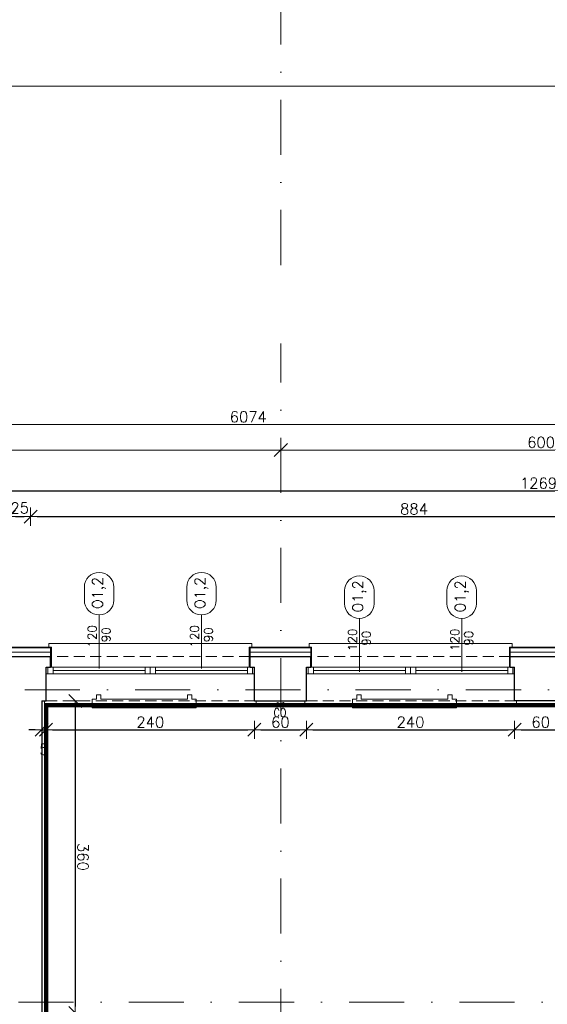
# Model space of a CAD drawing. Header units: millimetres. Extents: x 23192 to 177760, y -399809 to -79279.
# Tile 168 of 256: x 51691 to 52299, y -194342 to -193206. Entities that reach past the tile are written whole.
import ezdxf
from ezdxf.enums import TextEntityAlignment as Align

# ---------------------------------------------------------------- set-up
doc = ezdxf.new("R2010")
doc.units = ezdxf.units.MM
for name, pattern in [('DASHDOT', [25.4, 12.7, -6.35, 0, -6.35]), ('HIDDEN', [9.525, 6.35, -3.175]), ('STRICHLINIE', [0.75, 0.5, -0.25])]:
    doc.linetypes.add(name, pattern=pattern)
doc.layers.get('0').update_dxf_attribs({"lineweight": 0})
for name, color, linetype, lineweight in [('!! 0_ Istn-okna', 6, 'Continuous', 13), ('!! 0_ Istn-sciany', 3, 'Continuous', 30), ('!! 0_ Istn-widok', 1, 'Continuous', 15), ('!! 0_Istn-armatura', 6, 'Continuous', 9), ('!! 0_Istn-cienka', 4, 'Continuous', 9), ('!! 0_Opis_okna', 8, 'Continuous', 15), ('!! 0_Osie', 1, 'DASHDOT', 13), ('!! 1_ tynk zewn  - nowy', 21, 'Continuous', 20), ('!! 1_PROJ Sciany', 2, 'Continuous', 40), ('!! 2_ remont Ocieplenie', 4, 'ZIGZAG', 5), ('!! wymiary osi', 250, 'Continuous', 9), ('0-osie-liniA', 14, 'DASHDOT', 5)]:
    doc.layers.add(name, color=color, linetype=linetype, lineweight=lineweight)
doc.layers.add('!! 0_Istn-grzejniki', color=7, linetype='Continuous', lineweight=0, plot=False)
doc.layers.add('!! 0_ramki', color=66, linetype='Continuous', lineweight=9, plot=False)
doc.styles.add('ARCHETYP', font='romans.shx', dxfattribs={"height": 15})
doc.styles.add('TXT', font='simplex.shx')
doc.linetypes.add('ZIGZAG', pattern='A,0.00254,-5.08,[131,ltypeshp.shx,S=5.08,R=0,X=-5.08,Y=0],-10.16,[131,ltypeshp.shx,S=5.08,R=180,X=5.08,Y=0],-5.08', length=20.32254)
doc.dimstyles.new('DIM50', dxfattribs={"dimscale": 5, "dimtxt": 2.5, "dimasz": 1.5, "dimexe": 0, "dimexo": 0, "dimgap": 0.5, "dimtad": 1, "dimdec": 4, "dimrnd": 0.5, "dimdsep": 46, "dimtxsty": 'TXT', "dimblk1": 'TICK1', "dimblk2": 'TICK1', "dimsah": 1, "dimcen": 0, "dimse1": 1, "dimse2": 1, "dimclrd": 1, "dimclre": 7, "dimclrt": 9, "dimadec": 0, "dimazin": 0, "dimtfac": 1, "dimtdec": 4, "dimtmove": 2, "dimatfit": 3, "dimldrblk": 'TICK1', "dimfxl": 1, "dimtolj": 1, "dimarcsym": 0})

# ---------------------------------------------------------------- blocks, each defined once
blk = doc.blocks.new('TICK1')
at = {"color": 2}
blk.add_line((-1, -1), (1, 1), dxfattribs=at)
at = {"color": 0}
for p, q in [((0, 0), (-1, 0)), ((0, -1.4), (0, 1.4))]:
    blk.add_line(p, q, dxfattribs=at)
blk = doc.blocks.new('*D3739')
at = {"layer": '!! wymiary osi', "color": 1, "lineweight": -2, "transparency": 16777216}
blk.add_line((48925.2, -193735.9), (54984.2, -193735.9), dxfattribs=at)
at = {"layer": 'DEFPOINTS', "color": 0, "transparency": 16777216}
for p in [(48917.7, -193635.5), (54991.7, -193635.5), (54991.7, -193735.9)]:
    blk.add_point(p, dxfattribs=at)
at = {"layer": '!! wymiary osi', "color": 1, "lineweight": -2, "transparency": 16777216, "xscale": 7.5, "yscale": 7.5, "zscale": 7.5, "rotation": 180}
blk.add_blockref('TICK1', (48917.7, -193735.9), dxfattribs=at)
at = {"layer": '!! wymiary osi', "color": 1, "lineweight": -2, "transparency": 16777216, "xscale": 7.5, "yscale": 7.5, "zscale": 7.5}
blk.add_blockref('TICK1', (54991.7, -193735.9), dxfattribs=at)
at = {"layer": '!! wymiary osi', "color": 9, "transparency": 16777216, "insert": (51954.7, -193727.1), "char_height": 12.5, "attachment_point": 5, "style": 'TXT'}
blk.add_mtext('\\A1;6074', dxfattribs=at)
blk = doc.blocks.new('*D3742')
at = {"layer": '!! wymiary osi', "color": 1, "lineweight": -2, "transparency": 16777216}
blk.add_line((50192.2, -193765.3), (51984.7, -193765.3), dxfattribs=at)
at = {"layer": 'DEFPOINTS', "color": 0, "transparency": 16777216}
for p in [(50184.7, -193765.3), (51992.2, -193765.3), (51992.2, -193765.3)]:
    blk.add_point(p, dxfattribs=at)
at = {"layer": '!! wymiary osi', "color": 1, "lineweight": -2, "transparency": 16777216, "xscale": 7.5, "yscale": 7.5, "zscale": 7.5, "rotation": 180}
blk.add_blockref('TICK1', (50184.7, -193765.3), dxfattribs=at)
at = {"layer": '!! wymiary osi', "color": 1, "lineweight": -2, "transparency": 16777216, "xscale": 7.5, "yscale": 7.5, "zscale": 7.5}
blk.add_blockref('TICK1', (51992.2, -193765.3), dxfattribs=at)
at = {"layer": '!! wymiary osi', "color": 9, "transparency": 16777216, "insert": (51088.5, -193756.5), "char_height": 12.5, "attachment_point": 5, "style": 'TXT'}
blk.add_mtext('\\A1;1807.5', dxfattribs=at)
blk = doc.blocks.new('*D3743')
at = {"layer": '!! wymiary osi', "color": 1, "lineweight": -2, "transparency": 16777216}
blk.add_line((51999.7, -193765.3), (52584.7, -193765.3), dxfattribs=at)
at = {"layer": 'DEFPOINTS', "color": 0, "transparency": 16777216}
for p in [(51992.2, -193765.3), (52592.2, -193765.3), (52592.2, -193765.3)]:
    blk.add_point(p, dxfattribs=at)
at = {"layer": '!! wymiary osi', "color": 1, "lineweight": -2, "transparency": 16777216, "xscale": 7.5, "yscale": 7.5, "zscale": 7.5, "rotation": 180}
blk.add_blockref('TICK1', (51992.2, -193765.3), dxfattribs=at)
at = {"layer": '!! wymiary osi', "color": 1, "lineweight": -2, "transparency": 16777216, "xscale": 7.5, "yscale": 7.5, "zscale": 7.5}
blk.add_blockref('TICK1', (52592.2, -193765.3), dxfattribs=at)
at = {"layer": '!! wymiary osi', "color": 9, "transparency": 16777216, "insert": (52292.2, -193756.5), "char_height": 12.5, "attachment_point": 5, "style": 'TXT'}
blk.add_mtext('\\A1;600', dxfattribs=at)
blk = doc.blocks.new('BLOK OSIE A-B PN')
at = {"layer": '0-osie-liniA', "ltscale": 5}
blk.add_lwpolyline([(51992.2, -184306.7), (51992.2, -182063)], dxfattribs=at)
blk = doc.blocks.new('1_ok-opis')
blk.add_line((0, 111.6), (0, 50))
for points in [[(-17, 128.6), (-17, 143.6)], [(17, 128.6), (17, 143.6)]]:
    blk.add_lwpolyline(points)
for centre, start, end in [((0, 143.6), 0, 180), ((0, 128.6), 180, 0)]:
    blk.add_arc(centre, 17, start, end)
at = {"style": 'ARCHETYP'}
for tag, height, rotation, p in [('NR', 12, 90, (0, 136.9)), ('NR', 12, 270, (0, 136.9)), ('SZEROKOŚĆ', 10, 90, (-8, 78.3)), ('WYSOKOŚĆ', 10, 270, (-8, 78.3)), ('WYSOKOŚĆ', 10, 90, (8, 78.3)), ('SZEROKOŚĆ', 10, 270, (8, 78.3))]:
    blk.add_attdef(tag, text='', height=height, rotation=rotation, dxfattribs=at).set_placement(p, align=Align.MIDDLE)
blk = doc.blocks.new('*D2225')
at = {"layer": '!! wymiary osi', "color": 1, "lineweight": -2, "transparency": 16777216}
blk.add_line((51662.2, -193749.3), (52916.2, -193749.3), dxfattribs=at)
at = {"layer": 'DEFPOINTS', "color": 0, "transparency": 16777216}
for p in [(52923.7, -193749.3), (51654.7, -193904.6), (52923.7, -193904.6)]:
    blk.add_point(p, dxfattribs=at)
at = {"layer": '!! wymiary osi', "color": 1, "lineweight": -2, "transparency": 16777216, "xscale": 7.5, "yscale": 7.5, "zscale": 7.5, "rotation": 180}
blk.add_blockref('TICK1', (51654.7, -193749.3), dxfattribs=at)
at = {"layer": '!! wymiary osi', "color": 1, "lineweight": -2, "transparency": 16777216, "xscale": 7.5, "yscale": 7.5, "zscale": 7.5}
blk.add_blockref('TICK1', (52923.7, -193749.3), dxfattribs=at)
at = {"layer": '!! wymiary osi', "color": 9, "transparency": 16777216, "insert": (52289.2, -193740.6), "char_height": 12.5, "attachment_point": 5, "style": 'TXT'}
blk.add_mtext('\\A1;1269', dxfattribs=at)
blk = doc.blocks.new('*D2243')
at = {"layer": '!! wymiary osi', "color": 1, "lineweight": -2, "transparency": 16777216}
blk.add_line((51686.2, -193779.1), (51696.2, -193779.1), dxfattribs=at)
at = {"layer": 'DEFPOINTS', "color": 0, "transparency": 16777216}
for p in [(51703.7, -193779.1), (51678.7, -194326.6), (51703.7, -194326.6)]:
    blk.add_point(p, dxfattribs=at)
at = {"layer": '!! wymiary osi', "color": 1, "lineweight": -2, "transparency": 16777216, "xscale": 7.5, "yscale": 7.5, "zscale": 7.5, "rotation": 180}
blk.add_blockref('TICK1', (51678.7, -193779.1), dxfattribs=at)
at = {"layer": '!! wymiary osi', "color": 1, "lineweight": -2, "transparency": 16777216, "xscale": 7.5, "yscale": 7.5, "zscale": 7.5}
blk.add_blockref('TICK1', (51703.7, -193779.1), dxfattribs=at)
at = {"layer": '!! wymiary osi', "color": 9, "transparency": 16777216, "insert": (51691.2, -193769.1), "char_height": 12.5, "attachment_point": 5, "style": 'TXT'}
blk.add_mtext('\\A1;25', dxfattribs=at)
blk = doc.blocks.new('*D2244')
at = {"layer": '!! wymiary osi', "color": 1, "lineweight": -2, "transparency": 16777216}
blk.add_line((51711.2, -193779.1), (52580.2, -193779.1), dxfattribs=at)
at = {"layer": 'DEFPOINTS', "color": 0, "transparency": 16777216}
for p in [(52587.7, -193779.1), (52587.7, -194314.1), (51703.7, -194326.6)]:
    blk.add_point(p, dxfattribs=at)
at = {"layer": '!! wymiary osi', "color": 1, "lineweight": -2, "transparency": 16777216, "xscale": 7.5, "yscale": 7.5, "zscale": 7.5, "rotation": 180}
blk.add_blockref('TICK1', (51703.7, -193779.1), dxfattribs=at)
at = {"layer": '!! wymiary osi', "color": 1, "lineweight": -2, "transparency": 16777216, "xscale": 7.5, "yscale": 7.5, "zscale": 7.5}
blk.add_blockref('TICK1', (52587.7, -193779.1), dxfattribs=at)
at = {"layer": '!! wymiary osi', "color": 9, "transparency": 16777216, "insert": (52145.7, -193770.4), "char_height": 12.5, "attachment_point": 5, "style": 'TXT'}
blk.add_mtext('\\A1;884', dxfattribs=at)
blk = doc.blocks.new('*D2394')
at = {"layer": '!! wymiary osi', "color": 1, "lineweight": -2, "transparency": 16777216}
for p, q in [((51709.2, -194025), (51701.7, -194025)), ((51716.7, -194025), (51721.7, -194025)), ((51729.2, -194025), (51736.7, -194025))]:
    blk.add_line(p, q, dxfattribs=at)
at = {"layer": 'DEFPOINTS', "color": 0, "transparency": 16777216}
for p in [(51716.7, -193991.6), (51721.7, -193991.6), (51721.7, -194025)]:
    blk.add_point(p, dxfattribs=at)
at = {"layer": '!! wymiary osi', "color": 1, "lineweight": -2, "transparency": 16777216, "xscale": 7.5, "yscale": 7.5, "zscale": 7.5}
blk.add_blockref('TICK1', (51716.7, -194025), dxfattribs=at)
at = {"layer": '!! wymiary osi', "color": 1, "lineweight": -2, "transparency": 16777216, "xscale": 7.5, "yscale": 7.5, "zscale": 7.5, "rotation": 180}
blk.add_blockref('TICK1', (51721.7, -194025), dxfattribs=at)
at = {"layer": '!! wymiary osi', "color": 9, "transparency": 16777216, "insert": (51719.2, -194047.5), "char_height": 12.5, "attachment_point": 5, "style": 'TXT'}
blk.add_mtext('\\A1;5', dxfattribs=at)
blk = doc.blocks.new('*D2395')
at = {"layer": '!! wymiary osi', "color": 1, "lineweight": -2, "transparency": 16777216}
blk.add_line((51729.2, -194025), (51954.2, -194025), dxfattribs=at)
at = {"layer": 'DEFPOINTS', "color": 0, "transparency": 16777216}
for p in [(51721.7, -193991.6), (51961.7, -193991.6), (51961.7, -194025)]:
    blk.add_point(p, dxfattribs=at)
at = {"layer": '!! wymiary osi', "color": 1, "lineweight": -2, "transparency": 16777216, "xscale": 7.5, "yscale": 7.5, "zscale": 7.5, "rotation": 180}
blk.add_blockref('TICK1', (51721.7, -194025), dxfattribs=at)
at = {"layer": '!! wymiary osi', "color": 1, "lineweight": -2, "transparency": 16777216, "xscale": 7.5, "yscale": 7.5, "zscale": 7.5}
blk.add_blockref('TICK1', (51961.7, -194025), dxfattribs=at)
at = {"layer": '!! wymiary osi', "color": 9, "transparency": 16777216, "insert": (51841.7, -194016.2), "char_height": 12.5, "attachment_point": 5, "style": 'TXT'}
blk.add_mtext('\\A1;240', dxfattribs=at)
blk = doc.blocks.new('*D2396')
at = {"layer": '!! wymiary osi', "color": 1, "lineweight": -2, "transparency": 16777216}
blk.add_line((51969.2, -194025), (52014.2, -194025), dxfattribs=at)
at = {"layer": 'DEFPOINTS', "color": 0, "transparency": 16777216}
for p in [(51961.7, -193991.6), (52021.7, -193991.6), (52021.7, -194025)]:
    blk.add_point(p, dxfattribs=at)
at = {"layer": '!! wymiary osi', "color": 1, "lineweight": -2, "transparency": 16777216, "xscale": 7.5, "yscale": 7.5, "zscale": 7.5, "rotation": 180}
blk.add_blockref('TICK1', (51961.7, -194025), dxfattribs=at)
at = {"layer": '!! wymiary osi', "color": 1, "lineweight": -2, "transparency": 16777216, "xscale": 7.5, "yscale": 7.5, "zscale": 7.5}
blk.add_blockref('TICK1', (52021.7, -194025), dxfattribs=at)
at = {"layer": '!! wymiary osi', "color": 9, "transparency": 16777216, "insert": (51991.7, -194016.2), "char_height": 12.5, "attachment_point": 5, "style": 'TXT'}
blk.add_mtext('\\A1;60', dxfattribs=at)
blk = doc.blocks.new('*D2397')
at = {"layer": '!! wymiary osi', "color": 1, "lineweight": -2, "transparency": 16777216}
blk.add_line((52029.2, -194025), (52254.2, -194025), dxfattribs=at)
at = {"layer": 'DEFPOINTS', "color": 0, "transparency": 16777216}
for p in [(52021.7, -193991.6), (52261.7, -193991.6), (52261.7, -194025)]:
    blk.add_point(p, dxfattribs=at)
at = {"layer": '!! wymiary osi', "color": 1, "lineweight": -2, "transparency": 16777216, "xscale": 7.5, "yscale": 7.5, "zscale": 7.5, "rotation": 180}
blk.add_blockref('TICK1', (52021.7, -194025), dxfattribs=at)
at = {"layer": '!! wymiary osi', "color": 1, "lineweight": -2, "transparency": 16777216, "xscale": 7.5, "yscale": 7.5, "zscale": 7.5}
blk.add_blockref('TICK1', (52261.7, -194025), dxfattribs=at)
at = {"layer": '!! wymiary osi', "color": 9, "transparency": 16777216, "insert": (52141.7, -194016.2), "char_height": 12.5, "attachment_point": 5, "style": 'TXT'}
blk.add_mtext('\\A1;240', dxfattribs=at)
blk = doc.blocks.new('*D2398')
at = {"layer": '!! wymiary osi', "color": 1, "lineweight": -2, "transparency": 16777216}
blk.add_line((52269.2, -194025), (52314.2, -194025), dxfattribs=at)
at = {"layer": 'DEFPOINTS', "color": 0, "transparency": 16777216}
for p in [(52261.7, -193991.6), (52321.7, -193991.6), (52321.7, -194025)]:
    blk.add_point(p, dxfattribs=at)
at = {"layer": '!! wymiary osi', "color": 1, "lineweight": -2, "transparency": 16777216, "xscale": 7.5, "yscale": 7.5, "zscale": 7.5, "rotation": 180}
blk.add_blockref('TICK1', (52261.7, -194025), dxfattribs=at)
at = {"layer": '!! wymiary osi', "color": 1, "lineweight": -2, "transparency": 16777216, "xscale": 7.5, "yscale": 7.5, "zscale": 7.5}
blk.add_blockref('TICK1', (52321.7, -194025), dxfattribs=at)
at = {"layer": '!! wymiary osi', "color": 9, "transparency": 16777216, "insert": (52291.7, -194016.2), "char_height": 12.5, "attachment_point": 5, "style": 'TXT'}
blk.add_mtext('\\A1;60', dxfattribs=at)
blk = doc.blocks.new('*D4122')
at = {"layer": '!! wymiary osi', "color": 1, "lineweight": -2, "transparency": 16777216}
blk.add_line((51755.3, -193999.1), (51755.3, -194344.1), dxfattribs=at)
at = {"layer": 'DEFPOINTS', "color": 0, "transparency": 16777216}
for p in [(51716.7, -193991.6), (51716.7, -194351.6), (51755.3, -194351.6)]:
    blk.add_point(p, dxfattribs=at)
at = {"layer": '!! wymiary osi', "color": 1, "lineweight": -2, "transparency": 16777216, "xscale": 7.5, "yscale": 7.5, "zscale": 7.5}
for p, rotation in [((51755.3, -193991.6), 90), ((51755.3, -194351.6), 270)]:
    blk.add_blockref('TICK1', p, dxfattribs=dict(at, rotation=rotation))
at = {"layer": '!! wymiary osi', "color": 9, "transparency": 16777216, "insert": (51764.1, -194171.6), "char_height": 12.5, "attachment_point": 5, "rotation": 270, "style": 'TXT'}
blk.add_mtext('\\A1;360', dxfattribs=at)
blk = doc.blocks.new('BLOK OSI')
at = {"layer": '0-osie-liniA', "ltscale": 5}
for points in [[(51992.21142, -199661.23318), (51992.21142, -193642.4104)], [(51570.03302, -194041.7797), (53810.60983, -194041.7797)], [(48639.33021, -194402.0883), (55424.2848, -194402.0883)]]:
    blk.add_lwpolyline(points, dxfattribs=at)
at = {"layer": '!! wymiary osi'}
dim = blk.add_aligned_dim(p1=(48917.71142, -193635.47368), p2=(54991.71142, -193635.47368), distance=-100.4179, dimstyle='DIM50', dxfattribs=at)
dim.commit()
dim.dimension.update_dxf_attribs({"geometry": '*D3739', "text_midpoint": (51954.71142, -193727.14158)})
for base, p1, p2, picture, middle in [((51992.21142, -193765.29711), (50184.71142, -193765.29711), (51992.21142, -193765.29711), '*D3742', (51088.46142, -193756.54711)), ((52592.21142, -193765.29711), (51992.21142, -193765.29711), (52592.21142, -193765.29711), '*D3743', (52292.21142, -193756.54711))]:
    dim = blk.add_linear_dim(base=base, p1=p1, p2=p2, dimstyle='DIM50', dxfattribs=at)
    dim.commit()
    dim.dimension.update_dxf_attribs({"geometry": picture, "text_midpoint": middle})

msp = doc.modelspace()

# ---------------------------------------------------------------- linework, layer by layer
at = {"layer": '!! 0_ Istn-okna'}
for points in [[(51721.71142, -193952.5883), (51961.71142, -193952.5883)], [(51729.71142, -193956.5883), (51835.71142, -193956.5883)], [(51847.71142, -193956.5883), (51953.71142, -193956.5883)], [(52021.71142, -193952.5883), (52261.71142, -193952.5883)], [(52029.71142, -193956.5883), (52135.71142, -193956.5883)], [(52147.71142, -193956.5883), (52253.71142, -193956.5883)], [(51721.71142, -193960.5883), (51961.71142, -193960.5883)], [(52021.71142, -193960.5883), (52261.71142, -193960.5883)]]:
    msp.add_lwpolyline(points, dxfattribs=at)
for points in [[(51723.71142, -193952.5883), (51729.71142, -193952.5883), (51729.71142, -193960.5883), (51723.71142, -193960.5883)], [(51835.71142, -193952.5883), (51841.71142, -193952.5883), (51841.71142, -193960.5883), (51835.71142, -193960.5883)], [(51841.71142, -193952.5883), (51847.71142, -193952.5883), (51847.71142, -193960.5883), (51841.71142, -193960.5883)], [(51953.71142, -193952.5883), (51959.71142, -193952.5883), (51959.71142, -193960.5883), (51953.71142, -193960.5883)], [(52023.71142, -193952.5883), (52029.71142, -193952.5883), (52029.71142, -193960.5883), (52023.71142, -193960.5883)], [(52135.71142, -193952.5883), (52141.71142, -193952.5883), (52141.71142, -193960.5883), (52135.71142, -193960.5883)], [(52141.71142, -193952.5883), (52147.71142, -193952.5883), (52147.71142, -193960.5883), (52141.71142, -193960.5883)], [(52253.71142, -193952.5883), (52259.71142, -193952.5883), (52259.71142, -193960.5883), (52253.71142, -193960.5883)]]:
    msp.add_lwpolyline(points, close=True, dxfattribs=at)
at = {"layer": '!! 0_ Istn-sciany'}
for points in [[(51665.71142, -193940.5883), (51726.71142, -193940.5883)], [(51726.71142, -193952.5883), (51726.71142, -193940.5883)], [(51956.71142, -193940.5883), (52026.71142, -193940.5883)], [(51956.71142, -193952.5883), (51956.71142, -193940.5883)], [(52026.71142, -193952.5883), (52026.71142, -193940.5883)], [(52026.71142, -193952.5883), (52026.71142, -193940.5883)], [(52256.71142, -193940.5883), (52326.71142, -193940.5883)], [(52256.71142, -193952.5883), (52256.71142, -193940.5883)], [(52256.71142, -193952.5883), (52256.71142, -193940.5883)], [(51721.71142, -193952.5883), (51726.71142, -193952.5883)], [(51721.71142, -193991.5883), (51721.71142, -193952.5883)], [(51956.71142, -193952.5883), (51961.71142, -193952.5883)], [(51961.71142, -193991.5883), (51961.71142, -193952.5883)], [(52021.71142, -193952.5883), (52026.71142, -193952.5883)], [(52021.71142, -193991.5883), (52021.71142, -193952.5883)], [(52256.71142, -193952.5883), (52261.71142, -193952.5883)], [(52261.71142, -193991.5883), (52261.71142, -193952.5883)], [(51716.71142, -193991.5883), (51721.71142, -193991.5883)], [(51716.71142, -193991.5883), (51716.71142, -194351.5883)], [(51961.71142, -193991.5883), (52021.71142, -193991.5883)], [(52321.71142, -193991.5883), (52261.71142, -193991.5883)]]:
    msp.add_lwpolyline(points, dxfattribs=at)
at = {"layer": '!! 0_ Istn-widok'}
for points in [[(51958.71142, -193925.5883), (51724.71142, -193925.5883)], [(51724.71142, -193930.5883), (51724.71142, -193925.5883)], [(51958.71142, -193930.5883), (51958.71142, -193925.5883)], [(52258.71142, -193925.5883), (52024.71142, -193925.5883)], [(52024.71142, -193930.5883), (52024.71142, -193925.5883)], [(52258.71142, -193930.5883), (52258.71142, -193925.5883)], [(51719.71142, -193991.5883), (51719.71142, -193996.5883)], [(51963.71142, -193991.5883), (51963.71142, -193996.5883)], [(52019.71142, -193991.5883), (52019.71142, -193996.5883)], [(52263.71142, -193991.5883), (52263.71142, -193996.5883)], [(51719.71142, -193996.5883), (51963.71142, -193996.5883)], [(52019.71142, -193996.5883), (52263.71142, -193996.5883)]]:
    msp.add_lwpolyline(points, dxfattribs=at)
at = {"layer": '!! 0_Istn-armatura'}
for centre in [(51988.71142, -193995.5883), (51994.71142, -193995.5883)]:
    msp.add_circle(centre, 2, dxfattribs=at)
at = {"layer": '!! 0_Istn-cienka', "linetype": 'HIDDEN', "ltscale": 2}
for points in [[(51956.71142, -193940.5883), (51726.71142, -193940.5883)], [(52256.71142, -193940.5883), (52026.71142, -193940.5883)], [(51721.71142, -193991.5883), (51961.71142, -193991.5883)], [(52021.71142, -193991.5883), (52261.71142, -193991.5883)]]:
    msp.add_lwpolyline(points, dxfattribs=at)
at = {"layer": '!! 0_Istn-grzejniki'}
for points in [[(51889.71142, -193984.5883), (51889.71142, -193989.5883), (51894.71142, -193989.5883), (51894.71142, -193999.5883), (51774.71142, -193999.5883), (51774.71142, -193989.5883), (51779.71142, -193989.5883), (51779.71142, -193984.5883), (51784.71142, -193984.5883), (51784.71142, -193989.5883), (51884.71142, -193989.5883), (51884.71142, -193984.5883)], [(52189.71142, -193984.5883), (52189.71142, -193989.5883), (52194.71142, -193989.5883), (52194.71142, -193999.5883), (52074.71142, -193999.5883), (52074.71142, -193989.5883), (52079.71142, -193989.5883), (52079.71142, -193984.5883), (52084.71142, -193984.5883), (52084.71142, -193989.5883), (52184.71142, -193989.5883), (52184.71142, -193984.5883)]]:
    msp.add_lwpolyline(points, close=True, dxfattribs=at)
at = {"layer": '!! 0_ramki'}
msp.add_lwpolyline([(48565.42916, -193282.57641), (52765.42916, -193282.57641), (52765.42916, -196252.57641), (48565.42916, -196252.57641)], close=True, dxfattribs=at)
at = {"layer": '!! 1_ tynk zewn  - nowy'}
for points in [[(51727.71142, -193929.5883), (51654.71142, -193929.5883), (51654.71142, -194313.5883)], [(51727.71142, -193930.5883), (51655.71142, -193930.5883), (51655.71142, -194313.5883)], [(51726.71142, -193940.5883), (51726.71142, -193929.5883)], [(51727.71142, -193952.5883), (51727.71142, -193929.5883)], [(51955.71142, -193952.5883), (51955.71142, -193929.5883)], [(52027.71142, -193929.5883), (51955.71142, -193929.5883)], [(52027.71142, -193930.5883), (51955.71142, -193930.5883)], [(51956.71142, -193940.5883), (51956.71142, -193929.5883)], [(52026.71142, -193940.5883), (52026.71142, -193929.5883)], [(52027.71142, -193952.5883), (52027.71142, -193929.5883)], [(52255.71142, -193952.5883), (52255.71142, -193929.5883)], [(52327.71142, -193929.5883), (52255.71142, -193929.5883)], [(52327.71142, -193930.5883), (52255.71142, -193930.5883)], [(52256.71142, -193940.5883), (52256.71142, -193929.5883)]]:
    msp.add_lwpolyline(points, dxfattribs=at)
at = {"layer": '!! 1_PROJ Sciany', "color": 92, "linetype": 'STRICHLINIE', "ltscale": 25, "true_color": 0x00c200, "const_width": 5}
msp.add_lwpolyline([(52004.71142, -195582.5883), (53173.71142, -195582.5883), (53173.71142, -195567.04591), (54961.71142, -195569.58121), (54961.71142, -194921.5883), (54974.71142, -194921.5883), (54974.71142, -194356.5883), (54755.71142, -194356.5883), (54755.71142, -194956.5883), (53237.71142, -194956.5883), (53237.71142, -194656.5883), (52860.74164, -194656.5883), (52856.74164, -193996.5883), (51721.71142, -193996.5883), (51721.71142, -194956.5883), (51366.71142, -194956.5883), (51366.71142, -195088.5883), (51108.71142, -195088.5883), (51108.71142, -195582.5883)], close=True, dxfattribs=at)
at = {"layer": '!! 2_ remont Ocieplenie', "linetype": 'ZIGZAG', "ltscale": 0.75}
for points in [[(51727.71142, -193935.5883), (51660.71142, -193935.5883), (51660.71142, -194313.5883)], [(52026.71142, -193935.5883), (51955.71142, -193935.5883)], [(52326.71142, -193935.5883), (52256.71142, -193935.5883)]]:
    msp.add_lwpolyline(points, dxfattribs=at)

# ---------------------------------------------------------------- block references
at = {"layer": '!! 0_Opis_okna'}
ref = msp.add_blockref('1_ok-opis', (51782.71142, -194004.11446), dxfattribs=at)
ref.add_attrib('WYSOKOŚĆ', '90', dxfattribs={"layer": '0', "height": 10, "rotation": 90, "style": 'ARCHETYP'}).set_placement((51790.71142, -193915.39405), align=Align.MIDDLE)
ref.add_attrib('SZEROKOŚĆ', '120', dxfattribs={"layer": '0', "height": 10, "rotation": 90, "style": 'ARCHETYP'}).set_placement((51774.71142, -193917.16751), align=Align.MIDDLE)
ref.add_attrib('NR', 'O1,2', dxfattribs={"layer": '0', "height": 12, "rotation": 90, "style": 'ARCHETYP'}).set_placement((51782.71142, -193867.21302), align=Align.MIDDLE)
ref = msp.add_blockref('1_ok-opis', (51900.71142, -194004.11446), dxfattribs=at)
ref.add_attrib('WYSOKOŚĆ', '90', dxfattribs={"layer": '0', "height": 10, "rotation": 90, "style": 'ARCHETYP'}).set_placement((51908.71142, -193915.39405), align=Align.MIDDLE)
ref.add_attrib('SZEROKOŚĆ', '120', dxfattribs={"layer": '0', "height": 10, "rotation": 90, "style": 'ARCHETYP'}).set_placement((51892.71142, -193917.16751), align=Align.MIDDLE)
ref.add_attrib('NR', 'O1,2', dxfattribs={"layer": '0', "height": 12, "rotation": 90, "style": 'ARCHETYP'}).set_placement((51900.71142, -193867.21302), align=Align.MIDDLE)
ref = msp.add_blockref('1_ok-opis', (52082.71142, -194008.11446), dxfattribs=at)
ref.add_attrib('WYSOKOŚĆ', '90', dxfattribs={"layer": '0', "height": 10, "rotation": 90, "style": 'ARCHETYP'}).set_placement((52090.71142, -193919.39405), align=Align.MIDDLE)
ref.add_attrib('SZEROKOŚĆ', '120', dxfattribs={"layer": '0', "height": 10, "rotation": 90, "style": 'ARCHETYP'}).set_placement((52074.71142, -193921.16751), align=Align.MIDDLE)
ref.add_attrib('NR', 'O1,2', dxfattribs={"layer": '0', "height": 12, "rotation": 90, "style": 'ARCHETYP'}).set_placement((52082.71142, -193871.21302), align=Align.MIDDLE)
ref = msp.add_blockref('1_ok-opis', (52200.71142, -194008.11446), dxfattribs=at)
ref.add_attrib('WYSOKOŚĆ', '90', dxfattribs={"layer": '0', "height": 10, "rotation": 90, "style": 'ARCHETYP'}).set_placement((52208.71142, -193919.39405), align=Align.MIDDLE)
ref.add_attrib('SZEROKOŚĆ', '120', dxfattribs={"layer": '0', "height": 10, "rotation": 90, "style": 'ARCHETYP'}).set_placement((52192.71142, -193921.16751), align=Align.MIDDLE)
ref.add_attrib('NR', 'O1,2', dxfattribs={"layer": '0', "height": 12, "rotation": 90, "style": 'ARCHETYP'}).set_placement((52200.71142, -193871.21302), align=Align.MIDDLE)
at = {"layer": '!! 0_Osie'}
msp.add_blockref('BLOK OSIE A-B PN', (0, -9182.23287), dxfattribs=at)
at = {"layer": '!! wymiary osi'}
msp.add_blockref('BLOK OSI', (0, 63), dxfattribs=at)

# ---------------------------------------------------------------- texts
at = {"layer": '!! 0_Istn-armatura', "style": 'ARCHETYP', "width": 0.8}
msp.add_text('CO', height=10, rotation=0.00000004, dxfattribs=at).set_placement((51983.82958, -194010.22337))

# ---------------------------------------------------------------- dimensions: what is measured, and where the dimension line sits
at = {"layer": '!! wymiary osi'}
for base, p1, p2, picture, middle in [((52923.71142, -193749.32362), (51654.71142, -193904.5883), (52923.71142, -193904.5883), '*D2225', (52289.21142, -193740.57362)), ((51703.71142, -193779.12584), (51678.71142, -194326.5883), (51703.71142, -194326.5883), '*D2243', (51691.21142, -193769.12584)), ((52587.71142, -193779.12584), (51703.71142, -194326.5883), (52587.71142, -194314.0883), '*D2244', (52145.71142, -193770.37584)), ((51721.71142, -194024.98081), (51716.71142, -193991.5883), (51721.71142, -193991.5883), '*D2394', (51719.21142, -194047.48081)), ((51961.71142, -194024.98081), (51721.71142, -193991.5883), (51961.71142, -193991.5883), '*D2395', (51841.71142, -194016.23081)), ((52021.71142, -194024.98081), (51961.71142, -193991.5883), (52021.71142, -193991.5883), '*D2396', (51991.71142, -194016.23081)), ((52261.71142, -194024.98081), (52021.71142, -193991.5883), (52261.71142, -193991.5883), '*D2397', (52141.71142, -194016.23081)), ((52321.71142, -194024.98081), (52261.71142, -193991.5883), (52321.71142, -193991.5883), '*D2398', (52291.71142, -194016.23081))]:
    dim = msp.add_linear_dim(base=base, p1=p1, p2=p2, dimstyle='DIM50', dxfattribs=at)
    dim.commit()
    dim.dimension.update_dxf_attribs({"geometry": picture, "text_midpoint": middle})
dim = msp.add_linear_dim(base=(51755.32764, -194351.5883), p1=(51716.71142, -193991.5883), p2=(51716.71142, -194351.5883), angle=270, dimstyle='DIM50', dxfattribs=at)
dim.commit()
dim.dimension.update_dxf_attribs({"geometry": '*D4122', "text_midpoint": (51764.07764, -194171.5883)})

doc.saveas('drawing.dxf')
